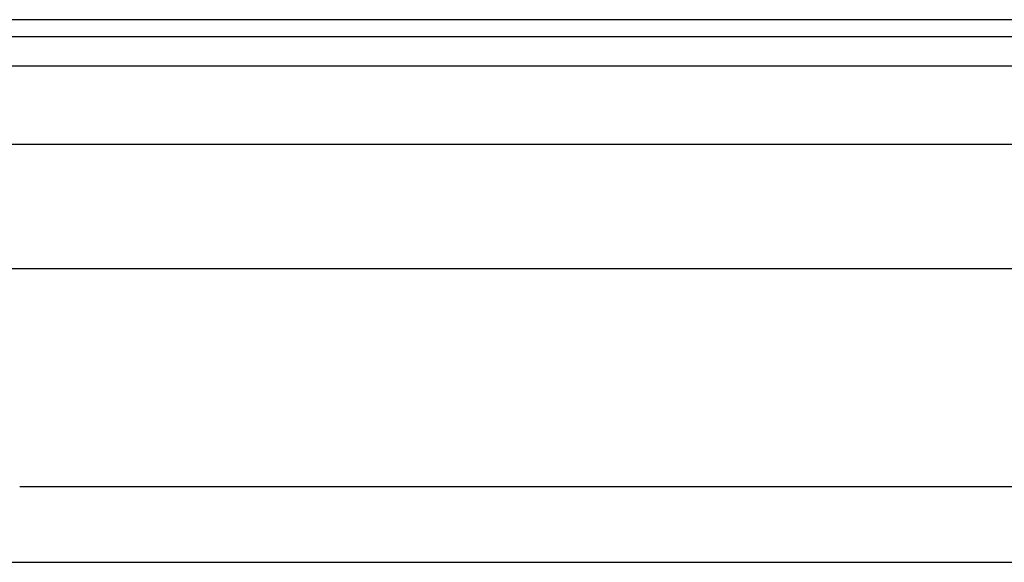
# Model space of a CAD drawing. Header units: inches. Extents: x 4 to 105, y 5 to 58.
# Tile 105 of 133: x 13.22 to 16.33, y 37.57 to 39.29. Entities that reach past the tile are written whole.
import ezdxf

# ---------------------------------------------------------------- set-up
doc = ezdxf.new("R2010")
doc.units = ezdxf.units.IN
doc.header["$MEASUREMENT"] = 0
doc.layers.add('Visible Edges(ANSI)', color=7, linetype='Continuous', lineweight=25)
doc.layers.add('Visible Tangent Edges(ANSI)', color=7, linetype='Continuous', lineweight=25)

msp = doc.modelspace()

# ---------------------------------------------------------------- linework, layer by layer
at = {"layer": 'Visible Edges(ANSI)'}
for p, q in [((19.2899, 39.2885), (3.6639, 39.2885)), ((3.6639, 39.2355), (19.2899, 39.2355)), ((4.3946, 38.8948), (18.5387, 38.8948)), ((18.5387, 38.5011), (4.3946, 38.5011)), ((13.2174, 37.8142), (16.4669, 37.8142)), ((13.1314, 37.5745), (16.5529, 37.5745))]:
    msp.add_line(p, q, dxfattribs=at)
at = {"layer": 'Visible Tangent Edges(ANSI)'}
msp.add_line((3.6639, 39.1425), (19.2899, 39.1425), dxfattribs=at)

doc.saveas('drawing.dxf')
